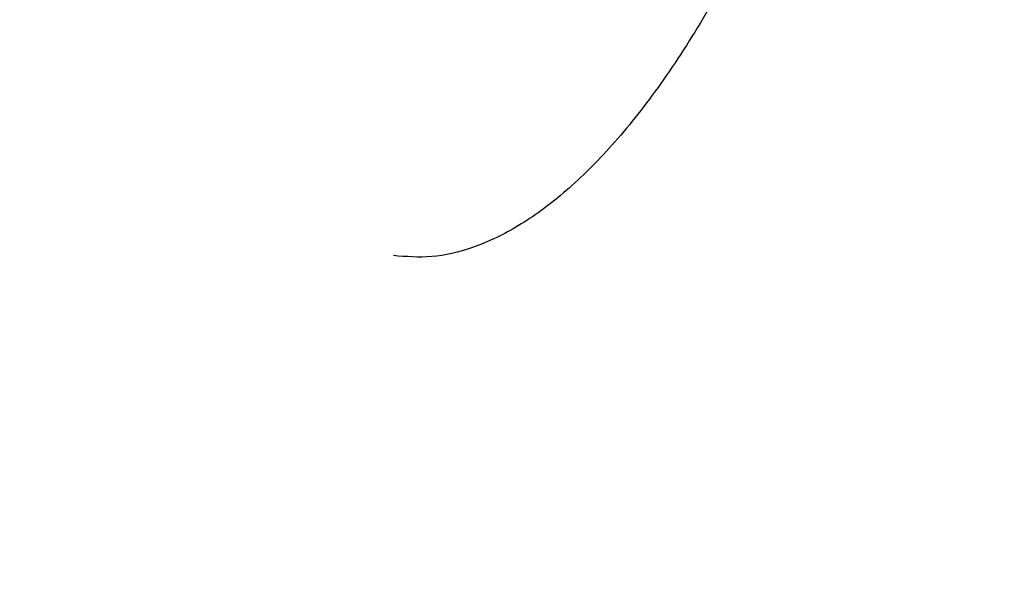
# Model space of a CAD drawing. Header units: millimetres. Extents: x -435 to 414, y -387 to 463.
# Tile 214 of 256: x -287 to -277, y -248 to -243. Entities that reach past the tile are written whole.
import ezdxf

# ---------------------------------------------------------------- set-up
doc = ezdxf.new("R2010")
doc.units = ezdxf.units.MM
doc.layers.add('mousse 2', color=7, linetype='Continuous', true_color=0x616161)

msp = doc.modelspace()

# ---------------------------------------------------------------- linework, layer by layer
at = {"layer": 'mousse 2'}
for points, weights in [([(-347.4542, -244.2477, 149.5413), (-338.1184, -242.0823, 40), (-231.0023, -217.2369, 40)], [1, 0.737277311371, 1]), ([(-347.0509, -245.9388, 149.5413), (-337.7425, -243.6586, 40), (-230.9407, -217.4954, 40)], [1, 0.737277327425, 1]), ([(-346.622, -247.6438, 149.5413), (-337.3427, -245.2478, 40), (-230.8751, -217.7562, 40)], [1, 0.737277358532, 1]), ([(-286.5393, -330.7752, 149.5413), (-281.3522, -322.7168, 40), (-221.8359, -230.2562, 40)], [1, 0.737277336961, 1]), ([(-283.3153, -332.7894, 149.5413), (-278.3478, -324.5937, 40), (-221.3519, -230.5586, 40)], [1, 0.73727735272, 1]), ([(-280.8498, -334.2497, 149.5413), (-276.0505, -325.9543, 40), (-220.9847, -230.7761, 40)], [1, 0.737277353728, 1]), ([(-278.3648, -335.6539, 149.5413), (-273.7349, -327.2628, 40), (-220.6131, -230.986, 40)], [1, 0.737277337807, 1]), ([(-277.7259, -234.699, 49.8093), (-278.9028, -245.8028, 51.0109), (-283.0889, -245.1726, 40.6089)], [1, 0.665010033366, 1])]:
    msp.add_rational_spline(points, weights, degree=2, dxfattribs=at)

doc.saveas('drawing.dxf')
